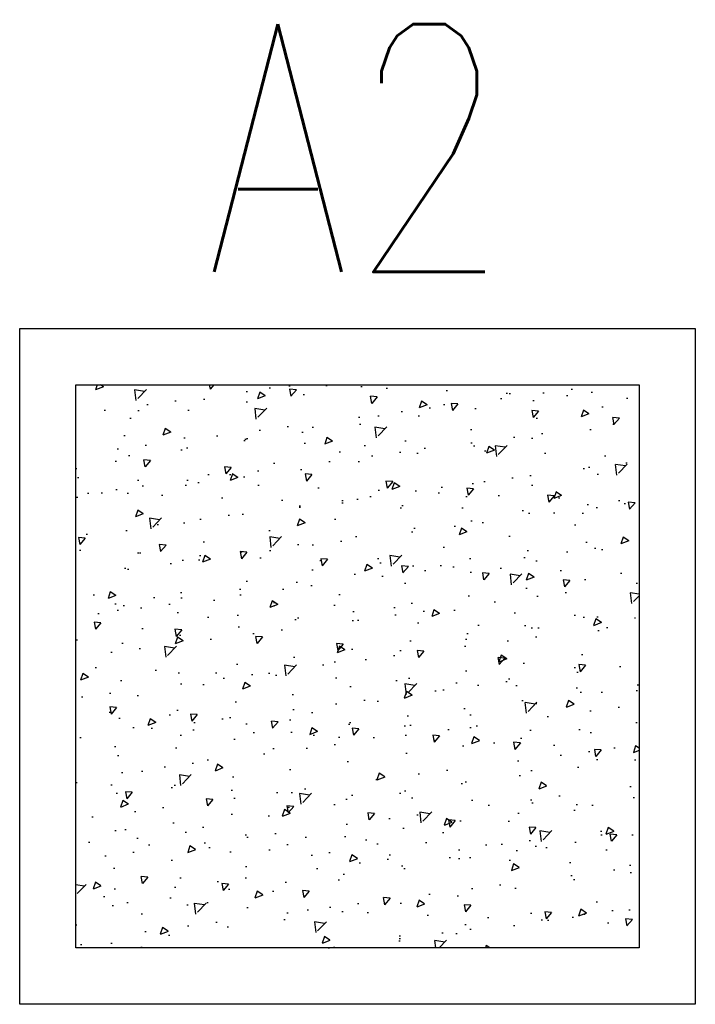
# Model space of a CAD drawing. Header units: millimetres. Extents: x 28600 to 181045, y -399112 to -163690.
# Tile 1 of 256: x 125825 to 125885, y -396320 to -396232. Entities that reach past the tile are written whole.
import ezdxf
from ezdxf.enums import TextEntityAlignment as Align

# ---------------------------------------------------------------- set-up
doc = ezdxf.new("R2010")
doc.units = ezdxf.units.MM
doc.layers.add('E1', color=2, linetype='Continuous')
doc.styles.add('ELE1', font='romans.shx', dxfattribs={"width": 0.8, "height": 18})

# ---------------------------------------------------------------- blocks, each defined once
blk = doc.blocks.new('A$C33CB33F5')
at = {"layer": 'E1'}
h = blk.add_hatch(dxfattribs=at)
h.set_pattern_fill('AR-CONC', color=256)
h.set_pattern_definition([(50, (7522.688, -14898.817), (7.1726018, -0.6275213), [0.75, -8.25]), (355, (7522.688, -14898.817), (-1.3875133, 7.5219213), [0.6, -6.6]), (100.451444, (7523.286, -14898.869), (5.7850885, 6.8944), [0.637402, -7.011421]), (46.1842, (7522.688, -14896.817), (10.6724133, -1.655193), [1.125, -12.375]), (96.635635, (7523.578, -14896.955), (9.3466195, 9.741186), [0.9561034, -10.5171376]), (351.184164, (7522.688, -14896.817), (9.3466195, 9.741186), [0.9, -9.9]), (21, (7523.688, -14897.317), (5.9690705, -4.026189), [0.75, -8.25]), (326, (7523.688, -14897.317), (2.4331533, 7.2515005), [0.6, -6.6]), (71.451445, (7524.1856, -14897.6525), (8.4022238, 3.2253115), [0.637402, -7.011421]), (37.5, (7522.6882, -14898.817), (0.12159855, 3.32893854), [0, -6.52, 0, -6.7, 0, -6.625]), (7.5, (7522.688, -14898.817), (2.6306954, 3.9441171), [0, -3.82, 0, -6.37, 0, -2.525]), (327.5, (7520.4582, -14898.817), (5.33822436, -0.2255487), [0, -2.5, 0, -7.8, 0, -10.35]), (317.5, (7519.458, -14898.817), (5.8318617, 1.0010498), [0, -3.25, 0, -5.18, 0, -7.35])])
h.paths.add_polyline_path([(25, -25), (25, 25), (-25, 25), (-25, -25)])
for points in [[(-30, 30), (30, 30), (30, -30), (-30, -30)], [(-25, 25), (25, 25), (25, -25), (-25, -25)]]:
    blk.add_lwpolyline(points, close=True, dxfattribs=at)

msp = doc.modelspace()

# ---------------------------------------------------------------- block references
at = {"layer": 'E1', "color": 4, "ltscale": 20, "rotation": 180}
msp.add_blockref('A$C33CB33F5', (125854.54207, -396289.63582), dxfattribs=at)

# ---------------------------------------------------------------- texts
at = {"layer": 'E1', "style": 'ELE1', "width": 0.75}
msp.add_text('A2', height=22, dxfattribs=at).set_placement((125854.54207, -396243.62148), align=Align.MIDDLE_CENTER)

doc.saveas('drawing.dxf')
